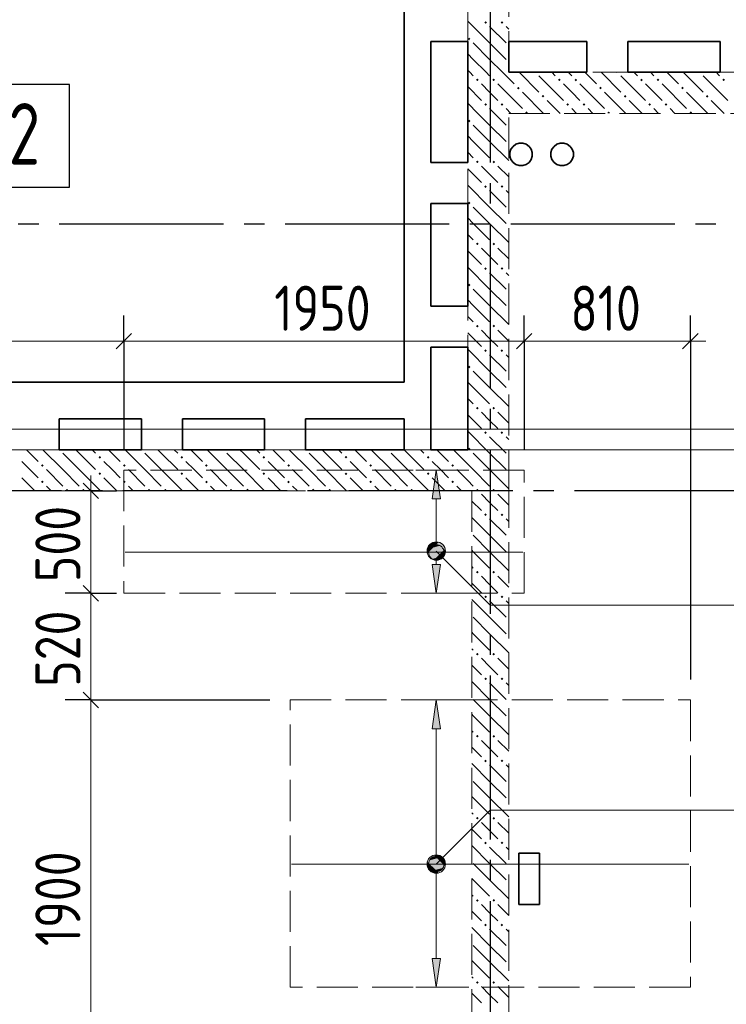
# Model space of a CAD drawing. Header units: millimetres. Extents: x 0 to 64958, y 0 to 42000.
# Tile 10 of 33: x 11507 to 14950, y 31796 to 36597. Entities that reach past the tile are written whole.
import ezdxf

# ---------------------------------------------------------------- set-up
doc = ezdxf.new("R2010")
doc.units = ezdxf.units.MM
doc.linetypes.add('______2', pattern=[270, 200, -70])
doc.linetypes.add('______5', pattern=[1100, 800, -100, 100, -100])
for name, color, linetype, lineweight in [('Standard', 7, 'Continuous', 25), ('ДОП Верх по Х', 7, 'Continuous', 25), ('Оси', 40, '______5', 18), ('Позиционная метка номер позиции', 7, 'Continuous', 13), ('Примечания', 7, 'Continuous', 25)]:
    doc.layers.add(name, color=color, linetype=linetype, lineweight=lineweight)
doc.layers.add('ЖБ Перекрытие верхний уровень', color=7, linetype='Continuous', lineweight=25, true_color=0xe0e0ff)
doc.layers.add('ЖБ Стена верхний уровень', color=7, linetype='Continuous', lineweight=25, true_color=0x006e00)
doc.styles.add('GOST 2.304-81', font='txt')
doc.styles.add('ISOCPEUR', font='txt')

msp = doc.modelspace()

# ---------------------------------------------------------------- hatches: boundary and pattern name
at = {"layer": 'ДОП Верх по Х', "linetype": 'Continuous', "lineweight": 13, "transparency": 33554687}
for points in [[(13556.9, 34260), (13536.9, 34400), (13516.9, 34260)], [(13518.2, 34032.3), (13555.7, 34032.3), (13536.9, 34037.5)], [(13499.4, 34000), (13574.4, 34000), (13569.2, 34018.8)], [(13499.4, 34000), (13569.2, 34018.8), (13504.7, 34018.8)], [(13504.7, 33981.3), (13574.4, 34000), (13499.4, 34000)], [(13504.7, 34018.8), (13569.2, 34018.8), (13555.7, 34032.3)], [(13504.7, 34018.8), (13555.7, 34032.3), (13518.2, 34032.3)], [(13504.7, 33981.3), (13569.2, 33981.3), (13574.4, 34000)], [(13518.2, 33967.8), (13569.2, 33981.3), (13504.7, 33981.3)], [(13518.2, 33967.8), (13555.7, 33967.8), (13569.2, 33981.3)], [(13555.7, 33967.8), (13518.2, 33967.8), (13536.9, 33962.5)], [(13556.9, 33140), (13536.9, 33280), (13516.9, 33140)], [(13499.4, 32480), (13574.4, 32480), (13569.2, 32498.7)], [(13499.4, 32480), (13569.2, 32498.7), (13504.7, 32498.7)], [(13504.7, 32498.7), (13569.2, 32498.7), (13555.7, 32512.2)], [(13504.7, 32498.7), (13555.7, 32512.2), (13518.2, 32512.2)], [(13518.2, 32512.2), (13555.7, 32512.2), (13536.9, 32517.5)], [(13504.7, 32461.2), (13574.4, 32480), (13499.4, 32480)], [(13504.7, 32461.2), (13569.2, 32461.2), (13574.4, 32480)], [(13518.2, 32447.8), (13569.2, 32461.2), (13504.7, 32461.2)], [(13518.2, 32447.8), (13555.7, 32447.8), (13569.2, 32461.2)], [(13555.7, 32447.8), (13518.2, 32447.8), (13536.9, 32442.5)]]:
    msp.add_hatch(color=7, dxfattribs=at).paths.add_polyline_path(points)
for points in [[(13556.9, 33940), (13536.9, 33800), (13516.9, 33940)], [(13556.9, 32020), (13536.9, 31880), (13516.9, 32020)]]:
    msp.add_hatch(color=7, dxfattribs=at).paths.add_polyline_path(points, flags=16)
at = {"layer": 'ЖБ Стена верхний уровень', "linetype": 'Continuous', "lineweight": 18, "transparency": 33554687}
for points in [[(13770.5, 36583.1), (13777, 36589.6), (13783.5, 36583.1), (13777, 36576.6)], [(13850.5, 36583.1), (13857, 36589.6), (13863.5, 36583.1), (13857, 36576.6)], [(13690.5, 36503.1), (13697, 36509.6), (13703.4, 36503.1), (13697, 36496.6)], [(14020.3, 36340), (14016.9, 36336.6), (14013.6, 36340)], [(14420.3, 36340), (14416.9, 36336.6), (14413.6, 36340)], [(14820.3, 36340), (14816.9, 36336.6), (14813.6, 36340)], [(13730.5, 36303.1), (13737, 36309.6), (13743.5, 36303.1), (13737, 36296.6)], [(13810.5, 36303.1), (13816.9, 36309.6), (13823.4, 36303.1), (13816.9, 36296.6)], [(14130.5, 36303.1), (14137, 36309.6), (14143.5, 36303.1), (14137, 36296.6)], [(14210.5, 36303.1), (14216.9, 36309.6), (14223.4, 36303.1), (14216.9, 36296.6)], [(14530.5, 36303.1), (14537, 36309.6), (14543.5, 36303.1), (14537, 36296.6)], [(14610.5, 36303.1), (14616.9, 36309.6), (14623.4, 36303.1), (14616.9, 36296.6)], [(14930.5, 36303.1), (14937, 36309.6), (14943.5, 36303.1), (14937, 36296.6)], [(13930.5, 36263.1), (13937, 36269.6), (13943.5, 36263.1), (13937, 36256.6)], [(14330.5, 36263.1), (14337, 36269.6), (14343.5, 36263.1), (14337, 36256.6)], [(14730.5, 36263.1), (14737, 36269.6), (14743.5, 36263.1), (14737, 36256.6)], [(14050.5, 36223.1), (14057, 36229.6), (14063.5, 36223.1), (14057, 36216.6)], [(14450.5, 36223.1), (14457, 36229.6), (14463.5, 36223.1), (14457, 36216.6)], [(14850.5, 36223.1), (14857, 36229.6), (14863.5, 36223.1), (14857, 36216.6)], [(13770.5, 36183.1), (13777, 36189.6), (13783.5, 36183.1), (13777, 36176.6)], [(13850.5, 36183.1), (13857, 36189.6), (13863.5, 36183.1), (13857, 36176.6)], [(13970.5, 36143.1), (13977, 36149.6), (13983.5, 36143.1), (13980.3, 36140), (13973.6, 36140)], [(14170.5, 36183.1), (14177, 36189.6), (14183.5, 36183.1), (14177, 36176.6)], [(14250.5, 36183.1), (14257, 36189.6), (14263.5, 36183.1), (14257, 36176.6)], [(14370.5, 36143.1), (14377, 36149.6), (14383.5, 36143.1), (14380.3, 36140), (14373.6, 36140)], [(14570.5, 36183.1), (14577, 36189.6), (14583.5, 36183.1), (14577, 36176.6)], [(14650.5, 36183.1), (14657, 36189.6), (14663.5, 36183.1), (14657, 36176.6)], [(14770.5, 36143.1), (14777, 36149.6), (14783.5, 36143.1), (14780.3, 36140), (14773.6, 36140)], [(13690.5, 36103.1), (13697, 36109.6), (13703.4, 36103.1), (13697, 36096.6)], [(13730.5, 35903.1), (13737, 35909.6), (13743.5, 35903.1), (13737, 35896.6)], [(13810.5, 35903.1), (13816.9, 35909.6), (13823.4, 35903.1), (13816.9, 35896.6)], [(13770.5, 35783.1), (13777, 35789.6), (13783.5, 35783.1), (13777, 35776.6)], [(13850.5, 35783.1), (13857, 35789.6), (13863.5, 35783.1), (13857, 35776.6)], [(13690.5, 35703.1), (13697, 35709.6), (13703.4, 35703.1), (13697, 35696.6)], [(13730.5, 35503.1), (13737, 35509.6), (13743.5, 35503.1), (13737, 35496.6)], [(13810.5, 35503.1), (13816.9, 35509.6), (13823.4, 35503.1), (13816.9, 35496.6)], [(13770.5, 35383.1), (13777, 35389.6), (13783.5, 35383.1), (13777, 35376.6)], [(13850.5, 35383.1), (13857, 35389.6), (13863.5, 35383.1), (13857, 35376.6)], [(13690.5, 35303.1), (13697, 35309.6), (13703.4, 35303.1), (13697, 35296.6)], [(13730.5, 35103.1), (13737, 35109.6), (13743.5, 35103.1), (13737, 35096.6)], [(13810.5, 35103.1), (13816.9, 35109.6), (13823.4, 35103.1), (13816.9, 35096.6)], [(13770.5, 34983.1), (13777, 34989.6), (13783.5, 34983.1), (13777, 34976.6)], [(13850.5, 34983.1), (13857, 34989.6), (13863.5, 34983.1), (13857, 34976.6)], [(13690.5, 34903.1), (13697, 34909.6), (13703.4, 34903.1), (13697, 34896.6)], [(13730.5, 34703.1), (13737, 34709.6), (13743.5, 34703.1), (13737, 34696.6)], [(13810.5, 34703.1), (13816.9, 34709.6), (13823.4, 34703.1), (13816.9, 34696.6)], [(13770.5, 34583.1), (13777, 34589.6), (13783.5, 34583.1), (13777, 34576.6)], [(13850.5, 34583.1), (13857, 34589.6), (13863.5, 34583.1), (13857, 34576.6)], [(11700.3, 34500), (11697, 34496.6), (11693.6, 34500)], [(11890.5, 34463.1), (11897, 34469.6), (11903.4, 34463.1), (11897, 34456.6)], [(12100.3, 34500), (12097, 34496.6), (12093.6, 34500)], [(12290.5, 34463.1), (12297, 34469.6), (12303.4, 34463.1), (12297, 34456.6)], [(12500.3, 34500), (12497, 34496.6), (12493.6, 34500)], [(12690.5, 34463.1), (12697, 34469.6), (12703.4, 34463.1), (12697, 34456.6)], [(12900.3, 34500), (12897, 34496.6), (12893.6, 34500)], [(13090.5, 34463.1), (13097, 34469.6), (13103.4, 34463.1), (13097, 34456.6)], [(13300.3, 34500), (13297, 34496.6), (13293.6, 34500)], [(13490.5, 34463.1), (13497, 34469.6), (13503.4, 34463.1), (13497, 34456.6)], [(13690.5, 34503.1), (13697, 34509.6), (13703.4, 34503.1), (13697, 34496.6)], [(11610.5, 34423.1), (11616.9, 34429.6), (11623.4, 34423.1), (11616.9, 34416.6)], [(12010.5, 34423.1), (12016.9, 34429.6), (12023.4, 34423.1), (12016.9, 34416.6)], [(12410.5, 34423.1), (12416.9, 34429.6), (12423.4, 34423.1), (12416.9, 34416.6)], [(12810.5, 34423.1), (12816.9, 34429.6), (12823.4, 34423.1), (12816.9, 34416.6)], [(13210.5, 34423.1), (13216.9, 34429.6), (13223.4, 34423.1), (13216.9, 34416.6)], [(13610.5, 34423.1), (13616.9, 34429.6), (13623.4, 34423.1), (13616.9, 34416.6)], [(11890.5, 34383.1), (11897, 34389.6), (11903.4, 34383.1), (11897, 34376.6)], [(12290.5, 34383.1), (12297, 34389.6), (12303.4, 34383.1), (12297, 34376.6)], [(12690.5, 34383.1), (12697, 34389.6), (12703.4, 34383.1), (12697, 34376.6)], [(13090.5, 34383.1), (13097, 34389.6), (13103.4, 34383.1), (13097, 34376.6)], [(13490.5, 34383.1), (13497, 34389.6), (13503.4, 34383.1), (13497, 34376.6)], [(11610.5, 34343.1), (11616.9, 34349.6), (11623.4, 34343.1), (11616.9, 34336.6)], [(12010.5, 34343.1), (12016.9, 34349.6), (12023.4, 34343.1), (12016.9, 34336.6)], [(12410.5, 34343.1), (12416.9, 34349.6), (12423.4, 34343.1), (12416.9, 34336.6)], [(12810.5, 34343.1), (12816.9, 34349.6), (12823.4, 34343.1), (12816.9, 34336.6)], [(13210.5, 34343.1), (13216.9, 34349.6), (13223.4, 34343.1), (13216.9, 34336.6)], [(13610.5, 34343.1), (13616.9, 34349.6), (13623.4, 34343.1), (13616.9, 34336.6)], [(11730.5, 34303.1), (11737, 34309.6), (11743.5, 34303.1), (11740.3, 34300), (11733.6, 34300)], [(11810.5, 34303.1), (11816.9, 34309.6), (11823.4, 34303.1), (11820.3, 34300), (11813.6, 34300)], [(12130.5, 34303.1), (12137, 34309.6), (12143.5, 34303.1), (12140.3, 34300), (12133.6, 34300)], [(12210.5, 34303.1), (12216.9, 34309.6), (12223.4, 34303.1), (12220.3, 34300), (12213.6, 34300)], [(12530.5, 34303.1), (12537, 34309.6), (12543.5, 34303.1), (12540.3, 34300), (12533.6, 34300)], [(12610.5, 34303.1), (12616.9, 34309.6), (12623.4, 34303.1), (12620.3, 34300), (12613.6, 34300)], [(12930.5, 34303.1), (12937, 34309.6), (12943.5, 34303.1), (12940.3, 34300), (12933.6, 34300)], [(13010.5, 34303.1), (13016.9, 34309.6), (13023.4, 34303.1), (13020.3, 34300), (13013.6, 34300)], [(13330.5, 34303.1), (13337, 34309.6), (13343.5, 34303.1), (13340.3, 34300), (13333.6, 34300)], [(13410.5, 34303.1), (13416.9, 34309.6), (13423.4, 34303.1), (13420.3, 34300), (13413.6, 34300)], [(13730.5, 34303.1), (13737, 34309.6), (13743.5, 34303.1), (13740.3, 34300), (13733.6, 34300)], [(13740.3, 34300), (13737, 34296.6), (13733.6, 34300)], [(13810.5, 34303.1), (13816.9, 34309.6), (13823.4, 34303.1), (13820.3, 34300), (13813.6, 34300)], [(13820.3, 34300), (13816.9, 34296.6), (13813.6, 34300)], [(13770.5, 34183.1), (13777, 34189.6), (13783.5, 34183.1), (13777, 34176.6)], [(13850.5, 34183.1), (13857, 34189.6), (13863.5, 34183.1), (13857, 34176.6)], [(13730.5, 33903.1), (13737, 33909.6), (13743.5, 33903.1), (13737, 33896.6)], [(13810.5, 33903.1), (13816.9, 33909.6), (13823.4, 33903.1), (13816.9, 33896.6)], [(13770.5, 33783.1), (13777, 33789.6), (13783.5, 33783.1), (13777, 33776.6)], [(13850.5, 33783.1), (13857, 33789.6), (13863.5, 33783.1), (13857, 33776.6)], [(13730.5, 33503.1), (13737, 33509.6), (13743.5, 33503.1), (13737, 33496.6)], [(13810.5, 33503.1), (13816.9, 33509.6), (13823.4, 33503.1), (13816.9, 33496.6)], [(13770.5, 33383.1), (13777, 33389.6), (13783.5, 33383.1), (13777, 33376.6)], [(13850.5, 33383.1), (13857, 33389.6), (13863.5, 33383.1), (13857, 33376.6)], [(13730.5, 33103.1), (13737, 33109.6), (13743.5, 33103.1), (13737, 33096.6)], [(13810.5, 33103.1), (13816.9, 33109.6), (13823.4, 33103.1), (13816.9, 33096.6)], [(13770.5, 32983.1), (13777, 32989.6), (13783.5, 32983.1), (13777, 32976.6)], [(13850.5, 32983.1), (13857, 32989.6), (13863.5, 32983.1), (13857, 32976.6)], [(13730.5, 32703.1), (13737, 32709.6), (13743.5, 32703.1), (13737, 32696.6)], [(13810.5, 32703.1), (13816.9, 32709.6), (13823.4, 32703.1), (13816.9, 32696.6)], [(13770.5, 32583.1), (13777, 32589.6), (13783.5, 32583.1), (13777, 32576.6)], [(13850.5, 32583.1), (13857, 32589.6), (13863.5, 32583.1), (13857, 32576.6)], [(13730.5, 32303.1), (13737, 32309.6), (13743.5, 32303.1), (13737, 32296.6)], [(13810.5, 32303.1), (13816.9, 32309.6), (13823.4, 32303.1), (13816.9, 32296.6)], [(13770.5, 32183.1), (13777, 32189.6), (13783.5, 32183.1), (13777, 32176.6)], [(13850.5, 32183.1), (13857, 32189.6), (13863.5, 32183.1), (13857, 32176.6)], [(13730.5, 31903.1), (13737, 31909.6), (13743.5, 31903.1), (13737, 31896.6)], [(13810.5, 31903.1), (13816.9, 31909.6), (13823.4, 31903.1), (13816.9, 31896.6)]]:
    msp.add_hatch(color=7, dxfattribs=at).paths.add_polyline_path(points, flags=16)
at = {"layer": 'Позиционная метка номер позиции', "linetype": 'Continuous', "lineweight": 13, "transparency": 33554687}
for points in [[(13493.6, 34017.6), (13525.5, 34049.4), (13505.1, 34038)], [(13525.5, 34049.4), (13493.6, 34017.6), (13493.6, 33994.7)], [(13525.5, 34049.4), (13493.6, 33994.7), (13548.4, 34049.4)], [(13548.4, 34049.4), (13493.6, 33994.7), (13505.1, 33974.3)], [(13548.4, 34049.4), (13505.1, 33974.3), (13568.7, 34038)], [(13568.7, 34038), (13505.1, 33974.3), (13525.5, 33962.9)], [(13568.7, 34038), (13525.5, 33962.9), (13580.2, 34017.6)], [(13580.2, 34017.6), (13525.5, 33962.9), (13548.4, 33962.9)], [(13580.2, 34017.6), (13548.4, 33962.9), (13580.2, 33994.7)], [(13580.2, 33994.7), (13548.4, 33962.9), (13568.7, 33974.3)], [(13493.6, 32491.5), (13568.7, 32448.2), (13505.1, 32511.8)], [(13505.1, 32511.8), (13580.2, 32468.5), (13525.5, 32523.3)], [(13505.1, 32511.8), (13568.7, 32448.2), (13580.2, 32468.5)], [(13525.5, 32523.3), (13580.2, 32468.5), (13580.2, 32491.5)], [(13525.5, 32523.3), (13580.2, 32491.5), (13548.4, 32523.3)], [(13548.4, 32523.3), (13580.2, 32491.5), (13568.7, 32511.8)], [(13493.6, 32468.5), (13548.4, 32436.7), (13493.6, 32491.5)], [(13493.6, 32491.5), (13548.4, 32436.7), (13568.7, 32448.2)], [(13525.5, 32436.7), (13493.6, 32468.5), (13505.1, 32448.2)], [(13493.6, 32468.5), (13525.5, 32436.7), (13548.4, 32436.7)]]:
    msp.add_hatch(color=7, dxfattribs=at).paths.add_polyline_path(points)

# ---------------------------------------------------------------- linework, layer by layer
at = {"layer": 'Standard', "color": 251, "linetype": 'Continuous', "lineweight": -3, "true_color": 0x656565, "transparency": 33554687}
for p, q in [((12015, 35030), (12015, 35155)), ((13965, 35030), (13965, 35155)), ((14775, 35030), (14775, 35155)), ((12015, 35030), (12015, 34905)), ((12015, 35030), (12015, 34500)), ((13965, 35030), (13965, 34905)), ((13965, 35030), (13965, 34500)), ((14775, 35030), (14775, 34905)), ((14775, 35030), (14775, 33380)), ((11853, 34300), (11728, 34300)), ((11853, 34300), (11978, 34300)), ((11853, 34300), (11853, 34300)), ((11853, 33800), (11728, 33800)), ((11853, 33800), (11978, 33800)), ((11853, 33800), (11915, 33800)), ((11853, 33280), (11728, 33280)), ((11853, 33280), (11978, 33280)), ((11853, 33280), (12725, 33280))]:
    msp.add_line(p, q, dxfattribs=at)
at = {"layer": 'Standard', "color": 7, "linetype": 'Continuous', "lineweight": 25, "transparency": 33554687}
for p, q in [((11977.5, 34992.5), (12052.5, 35067.5)), ((13927.5, 34992.5), (14002.5, 35067.5)), ((14737.5, 34992.5), (14812.5, 35067.5)), ((11890.5, 34262.5), (11815.5, 34337.5)), ((11890.5, 33762.5), (11815.5, 33837.5)), ((11890.5, 33242.5), (11815.5, 33317.5))]:
    msp.add_line(p, q, dxfattribs=at)
at = {"layer": 'Standard', "color": 7, "linetype": 'Continuous', "lineweight": 13, "transparency": 33554687}
for p, q in [((10500, 35030), (12015, 35030)), ((12015, 35030), (13965, 35030)), ((13965, 35030), (14775, 35030)), ((14775, 35030), (14850, 35030)), ((11853, 34300), (11853, 34375)), ((11853, 33800), (11853, 34300)), ((11853, 33280), (11853, 33800)), ((11853, 31380), (11853, 33280))]:
    msp.add_line(p, q, dxfattribs=at)
at = {"layer": 'Standard', "color": 254, "linetype": 'Continuous', "lineweight": 18, "true_color": 0xc4c4ff, "transparency": 33554687}
for points in [[(6931, 19975), (49549, 19975), (49549, 34600), (6931, 34600), (6931, 19975)], [(7031, 20075), (49449, 20075), (49449, 34500), (7031, 34500), (7031, 20075)]]:
    msp.add_lwpolyline(points, dxfattribs=at)
at = {"layer": 'ДОП Верх по Х', "color": 251, "linetype": 'Continuous', "lineweight": 13, "true_color": 0x494949, "transparency": 33554687}
for p, q in [((13536.9, 34400), (13436.9, 34400)), ((13536.9, 34400), (13516.9, 34260)), ((13556.9, 34260), (13536.9, 34400)), ((13536.9, 34400), (13636.9, 34400)), ((13536.9, 34400), (13536.9, 34400)), ((13516.9, 34260), (13556.9, 34260)), ((13536.9, 34030), (13536.9, 34260)), ((13499.4, 34000), (13499.4, 34000)), ((13574.4, 34000), (13574.4, 34000)), ((13536.9, 33800), (13516.9, 33940)), ((13516.9, 33940), (13556.9, 33940)), ((13536.9, 33940), (13536.9, 33970)), ((13556.9, 33940), (13536.9, 33800)), ((13536.9, 33800), (13436.9, 33800)), ((13536.9, 33800), (13636.9, 33800)), ((13536.9, 33800), (13536.9, 33800)), ((13536.9, 33280), (13436.9, 33280)), ((13536.9, 33280), (13516.9, 33140)), ((13556.9, 33140), (13536.9, 33280)), ((13536.9, 33280), (13636.9, 33280)), ((13536.9, 33280), (13536.9, 33280)), ((13516.9, 33140), (13556.9, 33140)), ((13536.9, 32510), (13536.9, 33140)), ((13499.4, 32480), (13499.4, 32480)), ((13536.9, 32020), (13536.9, 32450)), ((13574.4, 32480), (13574.4, 32480)), ((13536.9, 31880), (13516.9, 32020)), ((13516.9, 32020), (13556.9, 32020)), ((13556.9, 32020), (13536.9, 31880)), ((13536.9, 31880), (13436.9, 31880)), ((13536.9, 31880), (13636.9, 31880)), ((13536.9, 31880), (13536.9, 31880))]:
    msp.add_line(p, q, dxfattribs=at)
at = {"layer": 'ДОП Верх по Х', "color": 7, "linetype": 'Continuous', "lineweight": 18, "transparency": 33554687}
for p, q in [((13959, 34000), (12021, 34000)), ((12832, 32480), (14768, 32480))]:
    msp.add_line(p, q, dxfattribs=at)
at = {"layer": 'ДОП Верх по Х', "color": 7, "linetype": 'Continuous', "lineweight": 25, "transparency": 33554687}
msp.add_lwpolyline([(11290, 35780), (11750, 35780), (11750, 36280), (11290, 36280), (11290, 35780)], dxfattribs=at)
at = {"layer": 'ДОП Верх по Х', "color": 251, "linetype": 'Continuous', "lineweight": 13, "true_color": 0x494949, "transparency": 33554687}
for centre in [(13536.9, 34000), (13536.9, 32480)]:
    msp.add_circle(centre, 37.5, dxfattribs=at)
at = {"layer": 'ЖБ Перекрытие верхний уровень', "color": 7, "linetype": 'Continuous', "lineweight": 35, "transparency": 33554687}
for p, q in [((13380, 38800), (13380, 34830)), ((13510, 35900), (13510, 36490)), ((13510, 36490), (13690, 36490)), ((13690, 36490), (13690, 35900)), ((13890, 36340), (13890, 36490)), ((13890, 36490), (14270, 36490)), ((14270, 36490), (14270, 36340)), ((14470, 36340), (14470, 36490)), ((14470, 36490), (14920, 36490)), ((14920, 36490), (14920, 36340)), ((14270, 36340), (13890, 36340)), ((14920, 36340), (14470, 36340)), ((13900.6, 35965.2), (13895.2, 35948.7)), ((13910.8, 35979.2), (13900.6, 35965.2)), ((13924.8, 35989.4), (13910.8, 35979.2)), ((13941.3, 35994.8), (13924.8, 35989.4)), ((13958.7, 35994.8), (13941.3, 35994.8)), ((13975.2, 35989.4), (13958.7, 35994.8)), ((13989.2, 35979.2), (13975.2, 35989.4)), ((13999.4, 35965.2), (13989.2, 35979.2)), ((14004.8, 35948.7), (13999.4, 35965.2)), ((14100.6, 35965.2), (14095.2, 35948.7)), ((14110.8, 35979.2), (14100.6, 35965.2)), ((14124.8, 35989.4), (14110.8, 35979.2)), ((14141.3, 35994.8), (14124.8, 35989.4)), ((14158.7, 35994.8), (14141.3, 35994.8)), ((14175.2, 35989.4), (14158.7, 35994.8)), ((14189.2, 35979.2), (14175.2, 35989.4)), ((14199.4, 35965.2), (14189.2, 35979.2)), ((14204.8, 35948.7), (14199.4, 35965.2)), ((13895.2, 35948.7), (13895.2, 35931.3)), ((13895.2, 35931.3), (13900.6, 35914.8)), ((13900.6, 35914.8), (13910.8, 35900.8)), ((13989.2, 35900.8), (13999.4, 35914.8)), ((13999.4, 35914.8), (14004.8, 35931.3)), ((14004.8, 35931.3), (14004.8, 35948.7)), ((14095.2, 35948.7), (14095.2, 35931.3)), ((14095.2, 35931.3), (14100.6, 35914.8)), ((14100.6, 35914.8), (14110.8, 35900.8)), ((14189.2, 35900.8), (14199.4, 35914.8)), ((14199.4, 35914.8), (14204.8, 35931.3)), ((14204.8, 35931.3), (14204.8, 35948.7)), ((13690, 35900), (13510, 35900)), ((13910.8, 35900.8), (13924.8, 35890.6)), ((13924.8, 35890.6), (13941.3, 35885.2)), ((13941.3, 35885.2), (13958.7, 35885.2)), ((13958.7, 35885.2), (13975.2, 35890.6)), ((13975.2, 35890.6), (13989.2, 35900.8)), ((14110.8, 35900.8), (14124.8, 35890.6)), ((14124.8, 35890.6), (14141.3, 35885.2)), ((14141.3, 35885.2), (14158.7, 35885.2)), ((14158.7, 35885.2), (14175.2, 35890.6)), ((14175.2, 35890.6), (14189.2, 35900.8)), ((13510, 35200), (13510, 35700)), ((13510, 35700), (13690, 35700)), ((13690, 35700), (13690, 35200)), ((13690, 35200), (13510, 35200)), ((13510, 34500), (13510, 35000)), ((13510, 35000), (13690, 35000)), ((13690, 35000), (13690, 34500)), ((13380, 34830), (7100, 34830)), ((11700, 34500), (11700, 34650)), ((11700, 34650), (12100, 34650)), ((12100, 34650), (12100, 34500)), ((12300, 34500), (12300, 34650)), ((12300, 34650), (12700, 34650)), ((12700, 34650), (12700, 34500)), ((12900, 34500), (12900, 34650)), ((12900, 34650), (13380, 34650)), ((13380, 34650), (13380, 34500)), ((12100, 34500), (11700, 34500)), ((12700, 34500), (12300, 34500)), ((13380, 34500), (12900, 34500)), ((13690, 34500), (13510, 34500)), ((14040, 32533.2), (13940, 32533.2)), ((13940, 32533.2), (13940, 32283.2)), ((14040, 32283.2), (14040, 32533.2)), ((13940, 32283.2), (14040, 32283.2))]:
    msp.add_line(p, q, dxfattribs=at)
at = {"layer": 'ЖБ Стена верхний уровень', "color": 251, "linetype": '______2', "lineweight": 13, "true_color": 0x656565, "transparency": 33554687}
for p, q in [((13690, 38800), (13690, 36340)), ((13890, 36340), (13890, 38800)), ((13690, 36340), (13690, 36140)), ((18820, 36340), (13890, 36340)), ((13690, 36140), (13690, 34500)), ((13890, 36140), (21550, 36140)), ((13890, 34300), (13890, 36140)), ((13690, 34500), (7100, 34500)), ((7300, 34300), (13690, 34300)), ((13690, 34300), (13710, 34300)), ((13710, 34300), (13710, 28720)), ((13890, 28720), (13890, 34300))]:
    msp.add_line(p, q, dxfattribs=at)
at = {"layer": 'ЖБ Стена верхний уровень', "color": 9, "linetype": 'Continuous', "lineweight": 18, "true_color": 0xc7c7c7, "transparency": 33554687}
for p, q in [((13797, 36483.1), (13690, 36590.1)), ((13797, 36563.1), (13877, 36483.1)), ((13877, 36563.1), (13890, 36550.1)), ((13716.9, 36483.1), (13797, 36403.1)), ((13797, 36483.1), (13877, 36403.1)), ((13716.9, 36403.1), (13690, 36430.1)), ((13716.9, 36403.1), (13780.1, 36340)), ((13797, 36403.1), (13860.1, 36340)), ((13690, 36350.1), (13700.1, 36340)), ((13700.1, 36340), (13716.9, 36323.1)), ((13780.1, 36340), (13797, 36323.1)), ((13860.1, 36340), (13916.9, 36283.1)), ((13940.1, 36340), (14037, 36243.1)), ((14100.1, 36340), (14116.9, 36323.1)), ((14180.1, 36340), (14197, 36323.1)), ((14260.1, 36340), (14316.9, 36283.1)), ((14340.1, 36340), (14437, 36243.1)), ((14500.1, 36340), (14516.9, 36323.1)), ((14580.1, 36340), (14597, 36323.1)), ((14660.1, 36340), (14716.9, 36283.1)), ((14740.1, 36340), (14837, 36243.1)), ((14900.1, 36340), (14916.9, 36323.1)), ((14037, 36323.1), (14157, 36203.1)), ((14437, 36323.1), (14557, 36203.1)), ((14837, 36323.1), (14957, 36203.1)), ((13690, 36270.1), (13757, 36203.1)), ((13797, 36243.1), (13757, 36283.1)), ((13837, 36203.1), (13797, 36243.1)), ((13837, 36283.1), (13957, 36163.1)), ((13957, 36243.1), (14060.1, 36140)), ((14197, 36243.1), (14157, 36283.1)), ((14237, 36203.1), (14197, 36243.1)), ((14237, 36283.1), (14357, 36163.1)), ((14357, 36243.1), (14460.1, 36140)), ((14597, 36243.1), (14557, 36283.1)), ((14637, 36203.1), (14597, 36243.1)), ((14637, 36283.1), (14757, 36163.1)), ((14757, 36243.1), (14860.1, 36140)), ((14140.1, 36140), (14077, 36203.1)), ((14540.1, 36140), (14477, 36203.1)), ((14940.1, 36140), (14877, 36203.1)), ((13740.1, 36140), (13690, 36190.1)), ((13797, 36163.1), (13820.1, 36140)), ((13877, 36163.1), (13900.1, 36140)), ((14197, 36163.1), (14220.1, 36140)), ((14277, 36163.1), (14300.1, 36140)), ((14597, 36163.1), (14620.1, 36140)), ((14677, 36163.1), (14700.1, 36140)), ((13797, 36083.1), (13740.1, 36140)), ((13820.1, 36140), (13877, 36083.1)), ((13716.9, 36083.1), (13797, 36003.1)), ((13797, 36083.1), (13877, 36003.1)), ((13716.9, 36003.1), (13690, 36030.1)), ((13716.9, 36003.1), (13797, 35923.1)), ((13797, 36003.1), (13890, 35910.1)), ((13690, 35950.1), (13716.9, 35923.1)), ((13690, 35870.1), (13757, 35803.1)), ((13797, 35843.1), (13757, 35883.1)), ((13837, 35883.1), (13890, 35830.1)), ((13837, 35803.1), (13797, 35843.1)), ((13797, 35683.1), (13690, 35790.1)), ((13797, 35763.1), (13877, 35683.1)), ((13877, 35763.1), (13890, 35750.1)), ((13716.9, 35683.1), (13797, 35603.1)), ((13797, 35683.1), (13877, 35603.1)), ((13716.9, 35603.1), (13690, 35630.1)), ((13716.9, 35603.1), (13797, 35523.1)), ((13797, 35603.1), (13890, 35510.1)), ((13690, 35550.1), (13716.9, 35523.1)), ((13797, 35443.1), (13757, 35483.1)), ((13837, 35483.1), (13890, 35430.1)), ((13690, 35470.1), (13757, 35403.1)), ((13837, 35403.1), (13797, 35443.1)), ((13797, 35283.1), (13690, 35390.1)), ((13797, 35363.1), (13877, 35283.1)), ((13877, 35363.1), (13890, 35350.1)), ((13716.9, 35283.1), (13797, 35203.1)), ((13797, 35283.1), (13877, 35203.1)), ((13716.9, 35203.1), (13690, 35230.1)), ((13716.9, 35203.1), (13797, 35123.1)), ((13797, 35203.1), (13890, 35110.1)), ((13690, 35150.1), (13716.9, 35123.1)), ((13690, 35070.1), (13757, 35003.1)), ((13797, 35043.1), (13757, 35083.1)), ((13837, 35003.1), (13797, 35043.1)), ((13837, 35083.1), (13890, 35030.1)), ((13797, 34883.1), (13690, 34990.1)), ((13797, 34963.1), (13877, 34883.1)), ((13877, 34963.1), (13890, 34950.1)), ((13716.9, 34883.1), (13797, 34803.1)), ((13797, 34883.1), (13877, 34803.1)), ((13716.9, 34803.1), (13690, 34830.1)), ((13716.9, 34803.1), (13797, 34723.1)), ((13797, 34803.1), (13890, 34710.1)), ((13690, 34750.1), (13716.9, 34723.1)), ((13690, 34670.1), (13757, 34603.1)), ((13797, 34643.1), (13757, 34683.1)), ((13837, 34683.1), (13890, 34630.1)), ((13837, 34603.1), (13797, 34643.1)), ((13797, 34483.1), (13690, 34590.1)), ((13797, 34563.1), (13877, 34483.1)), ((13877, 34563.1), (13890, 34550.1)), ((11540.1, 34500), (11597, 34443.1)), ((11716.9, 34403.1), (11620.1, 34500)), ((11716.9, 34483.1), (11797, 34403.1)), ((11797, 34483.1), (11780.1, 34500)), ((11797, 34483.1), (11877, 34403.1)), ((11860.1, 34500), (11877, 34483.1)), ((11940.1, 34500), (11997, 34443.1)), ((12116.9, 34403.1), (12020.1, 34500)), ((12116.9, 34483.1), (12197, 34403.1)), ((12197, 34483.1), (12180.1, 34500)), ((12197, 34483.1), (12277, 34403.1)), ((12260.1, 34500), (12277, 34483.1)), ((12340.1, 34500), (12397, 34443.1)), ((12516.9, 34403.1), (12420.1, 34500)), ((12516.9, 34483.1), (12597, 34403.1)), ((12597, 34483.1), (12580.1, 34500)), ((12597, 34483.1), (12677, 34403.1)), ((12660.1, 34500), (12677, 34483.1)), ((12740.1, 34500), (12797, 34443.1)), ((12916.9, 34403.1), (12820.1, 34500)), ((12916.9, 34483.1), (12997, 34403.1)), ((12997, 34483.1), (12980.1, 34500)), ((12997, 34483.1), (13077, 34403.1)), ((13060.1, 34500), (13077, 34483.1)), ((13140.1, 34500), (13197, 34443.1)), ((13316.9, 34403.1), (13220.1, 34500)), ((13316.9, 34483.1), (13397, 34403.1)), ((13397, 34483.1), (13380.1, 34500)), ((13397, 34483.1), (13477, 34403.1)), ((13460.1, 34500), (13477, 34483.1)), ((13540.1, 34500), (13597, 34443.1)), ((13690, 34430.1), (13620.1, 34500)), ((13716.9, 34483.1), (13797, 34403.1)), ((13797, 34483.1), (13877, 34403.1)), ((11557, 34403.1), (11516.9, 34443.1)), ((11957, 34403.1), (11916.9, 34443.1)), ((12357, 34403.1), (12316.9, 34443.1)), ((12757, 34403.1), (12716.9, 34443.1)), ((13157, 34403.1), (13116.9, 34443.1)), ((13557, 34403.1), (13516.9, 34443.1)), ((13716.9, 34403.1), (13690, 34430.1)), ((11597, 34363.1), (11557, 34403.1)), ((11637, 34403.1), (11716.9, 34323.1)), ((11716.9, 34403.1), (11797, 34323.1)), ((11797, 34403.1), (11900.1, 34300)), ((11997, 34363.1), (11957, 34403.1)), ((12037, 34403.1), (12116.9, 34323.1)), ((12116.9, 34403.1), (12197, 34323.1)), ((12197, 34403.1), (12300.1, 34300)), ((12397, 34363.1), (12357, 34403.1)), ((12437, 34403.1), (12516.9, 34323.1)), ((12516.9, 34403.1), (12597, 34323.1)), ((12597, 34403.1), (12700.1, 34300)), ((12797, 34363.1), (12757, 34403.1)), ((12837, 34403.1), (12916.9, 34323.1)), ((12916.9, 34403.1), (12997, 34323.1)), ((12997, 34403.1), (13100.1, 34300)), ((13197, 34363.1), (13157, 34403.1)), ((13237, 34403.1), (13316.9, 34323.1)), ((13316.9, 34403.1), (13397, 34323.1)), ((13397, 34403.1), (13500.1, 34300)), ((13597, 34363.1), (13557, 34403.1)), ((13637, 34403.1), (13690, 34350.1)), ((13716.9, 34403.1), (13797, 34323.1)), ((13797, 34403.1), (13890, 34310.1)), ((11516.9, 34363.1), (11580.1, 34300)), ((11637, 34323.1), (11660.1, 34300)), ((11916.9, 34363.1), (11980.1, 34300)), ((12037, 34323.1), (12060.1, 34300)), ((12316.9, 34363.1), (12380.1, 34300)), ((12437, 34323.1), (12460.1, 34300)), ((12716.9, 34363.1), (12780.1, 34300)), ((12837, 34323.1), (12860.1, 34300)), ((13116.9, 34363.1), (13180.1, 34300)), ((13237, 34323.1), (13260.1, 34300)), ((13516.9, 34363.1), (13580.1, 34300)), ((13637, 34323.1), (13660.1, 34300)), ((13690, 34350.1), (13716.9, 34323.1)), ((13797, 34243.1), (13757, 34283.1)), ((13837, 34283.1), (13890, 34230.1)), ((13710, 34250.1), (13757, 34203.1)), ((13837, 34203.1), (13797, 34243.1)), ((13797, 34083.1), (13710, 34170.1)), ((13797, 34163.1), (13877, 34083.1)), ((13877, 34163.1), (13890, 34150.1)), ((13716.9, 34083.1), (13797, 34003.1)), ((13797, 34083.1), (13877, 34003.1)), ((13716.9, 34003.1), (13710, 34010.1)), ((13716.9, 34003.1), (13797, 33923.1)), ((13797, 34003.1), (13890, 33910.1)), ((13710, 33930.1), (13716.9, 33923.1)), ((13710, 33850.1), (13757, 33803.1)), ((13797, 33843.1), (13757, 33883.1)), ((13837, 33803.1), (13797, 33843.1)), ((13837, 33883.1), (13890, 33830.1)), ((13797, 33683.1), (13710, 33770.1)), ((13797, 33763.1), (13877, 33683.1)), ((13877, 33763.1), (13890, 33750.1)), ((13716.9, 33683.1), (13797, 33603.1)), ((13797, 33683.1), (13877, 33603.1)), ((13716.9, 33603.1), (13710, 33610.1)), ((13716.9, 33603.1), (13797, 33523.1)), ((13797, 33603.1), (13890, 33510.1)), ((13710, 33530.1), (13716.9, 33523.1)), ((13797, 33443.1), (13757, 33483.1)), ((13837, 33483.1), (13890, 33430.1)), ((13710, 33450.1), (13757, 33403.1)), ((13837, 33403.1), (13797, 33443.1)), ((13797, 33283.1), (13710, 33370.1)), ((13797, 33363.1), (13877, 33283.1)), ((13877, 33363.1), (13890, 33350.1)), ((13716.9, 33283.1), (13797, 33203.1)), ((13797, 33283.1), (13877, 33203.1)), ((13716.9, 33203.1), (13710, 33210.1)), ((13716.9, 33203.1), (13797, 33123.1)), ((13797, 33203.1), (13890, 33110.1)), ((13710, 33130.1), (13716.9, 33123.1)), ((13797, 33043.1), (13757, 33083.1)), ((13837, 33083.1), (13890, 33030.1)), ((13710, 33050.1), (13757, 33003.1)), ((13837, 33003.1), (13797, 33043.1)), ((13797, 32883.1), (13710, 32970.1)), ((13797, 32963.1), (13877, 32883.1)), ((13877, 32963.1), (13890, 32950.1)), ((13716.9, 32883.1), (13797, 32803.1)), ((13797, 32883.1), (13877, 32803.1)), ((13716.9, 32803.1), (13710, 32810.1)), ((13716.9, 32803.1), (13797, 32723.1)), ((13797, 32803.1), (13890, 32710.1)), ((13710, 32730.1), (13716.9, 32723.1)), ((13710, 32650.1), (13757, 32603.1)), ((13797, 32643.1), (13757, 32683.1)), ((13837, 32603.1), (13797, 32643.1)), ((13837, 32683.1), (13890, 32630.1)), ((13797, 32483.1), (13710, 32570.1)), ((13797, 32563.1), (13877, 32483.1)), ((13877, 32563.1), (13890, 32550.1)), ((13716.9, 32483.1), (13797, 32403.1)), ((13797, 32483.1), (13877, 32403.1)), ((13716.9, 32403.1), (13710, 32410.1)), ((13716.9, 32403.1), (13797, 32323.1)), ((13797, 32403.1), (13890, 32310.1)), ((13710, 32330.1), (13716.9, 32323.1)), ((13797, 32243.1), (13757, 32283.1)), ((13837, 32283.1), (13890, 32230.1)), ((13710, 32250.1), (13757, 32203.1)), ((13837, 32203.1), (13797, 32243.1)), ((13797, 32083.1), (13710, 32170.1)), ((13797, 32163.1), (13877, 32083.1)), ((13877, 32163.1), (13890, 32150.1)), ((13716.9, 32083.1), (13797, 32003.1)), ((13797, 32083.1), (13877, 32003.1)), ((13716.9, 32003.1), (13710, 32010.1)), ((13716.9, 32003.1), (13797, 31923.1)), ((13797, 32003.1), (13890, 31910.1)), ((13710, 31930.1), (13716.9, 31923.1)), ((13797, 31843.1), (13757, 31883.1)), ((13837, 31883.1), (13890, 31830.1)), ((13710, 31850.1), (13757, 31803.1)), ((13837, 31803.1), (13797, 31843.1))]:
    msp.add_line(p, q, dxfattribs=at)
at = {"layer": 'Оси', "color": 8, "linetype": '______5', "lineweight": -3, "transparency": 33554687}
for p, q in [((13800, 38900), (13800, 15270)), ((43300, 35600), (4600, 35600)), ((50210, 34300), (4600, 34300)), ((50210, 34300), (4600, 34300))]:
    msp.add_line(p, q, dxfattribs=at)
at = {"layer": 'Позиционная метка номер позиции', "color": 7, "linetype": 'Continuous', "lineweight": 13, "transparency": 33554687}
for p, q in [((13505.1, 34038), (13505.1, 34038)), ((13568.7, 34038), (13568.7, 34038)), ((13505.1, 33974.3), (13505.1, 33974.3)), ((13568.7, 33974.3), (13568.7, 33974.3)), ((13505.1, 32511.8), (13505.1, 32511.8)), ((13568.7, 32511.8), (13568.7, 32511.8)), ((13505.1, 32448.2), (13505.1, 32448.2)), ((13568.7, 32448.2), (13568.7, 32448.2))]:
    msp.add_line(p, q, dxfattribs=at)
for points in [[(13536.9, 34006.1), (13800, 33743.1), (17409.7, 33743.1)], [(13536.9, 32480), (13800, 32743.1), (17409.7, 32743.1)]]:
    msp.add_lwpolyline(points, dxfattribs=at)
for centre in [(13536.9, 34006.1), (13536.9, 32480)]:
    msp.add_circle(centre, 45, dxfattribs=at)
at = {"layer": 'Примечания', "color": 7, "linetype": '______2', "lineweight": 18, "transparency": 33554687}
for p, q in [((13965, 34400), (12015, 34400)), ((12015, 34400), (12015, 33800)), ((13965, 33800), (13965, 34400)), ((12015, 33800), (13965, 33800)), ((12825, 31880), (12825, 33280)), ((12825, 33280), (14775, 33280)), ((14775, 33280), (14775, 31880)), ((14775, 31880), (12825, 31880))]:
    msp.add_line(p, q, dxfattribs=at)

# ---------------------------------------------------------------- texts
at = {"layer": 'Standard', "color": 7, "linetype": 'Continuous', "lineweight": 25, "transparency": 33554687, "char_height": 220, "attachment_point": 7, "style": 'GOST 2.304-81'}
for s, insert, width in [('1515', (11046.4, 35080), 547.708), ('1950', (12747.6, 35080), 610.165), ('810', (14190.1, 35080), 485.092)]:
    msp.add_mtext(s, dxfattribs=dict(at, insert=insert, width=width))
at = {"layer": 'Standard', "color": 7, "linetype": 'Continuous', "lineweight": 25, "transparency": 33554687, "char_height": 220, "attachment_point": 7, "rotation": 90, "style": 'GOST 2.304-81'}
for s, insert, width in [('500', (11803, 33854.5), 516.39), ('520', (11803, 33344.5), 516.396), ('1900', (11803, 32079.8), 625.741)]:
    msp.add_mtext(s, dxfattribs=dict(at, insert=insert, width=width))
at = {"layer": 'ДОП Верх по Х', "color": 7, "linetype": 'Continuous', "lineweight": 13, "transparency": 33554687, "insert": (11340, 35890), "char_height": 300, "width": 472.289, "attachment_point": 7, "style": 'ISOCPEUR'}
msp.add_mtext('\\W0.75;12', dxfattribs=at)

doc.saveas('drawing.dxf')
